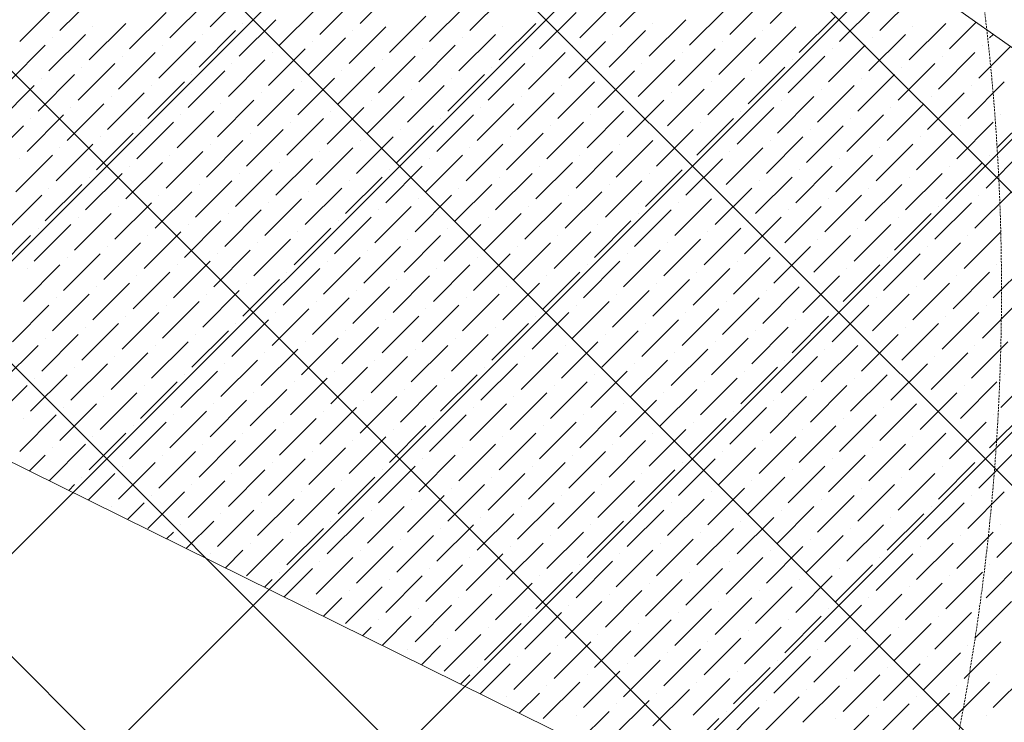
# Model space of a CAD drawing. Header units: millimetres. Extents: x 48523 to 84492, y -23473 to 14877.
# Tile 27 of 69: x 54668 to 55857, y 9758 to 10607. Entities that reach past the tile are written whole.
import ezdxf

# ---------------------------------------------------------------- set-up
doc = ezdxf.new("R2010")
doc.units = ezdxf.units.MM
doc.header["$MEASUREMENT"] = 0
doc.linetypes.add('HIDDENX2', pattern=[0.75, 0.5, -0.25])
doc.layers.get('0').update_dxf_attribs({"lineweight": 5})
for name, color, linetype, lineweight, true_color in [('M-MEP-ELLG-CABLE', 7, 'HIDDENX2', 15, 0x055f91), ('RCP XREF$0$A-CEILING-01', 9, 'Continuous', 0, 0x808080), ('RCP XREF$0$A-CELING ELEMENT', 9, 'Continuous', 0, 0x808080)]:
    doc.layers.add(name, color=color, linetype=linetype, lineweight=lineweight, true_color=true_color)

# ---------------------------------------------------------------- blocks, each defined once
blk = doc.blocks.new('RCP XREF')
at = {"layer": 'RCP XREF$0$A-CEILING-01', "color": 8, "linetype": 'Continuous', "lineweight": 0, "true_color": 0x808080}
for p, q in [((200, 5856.9), (7723.1, 13380)), ((200, 5149.7), (8430.3, 13380)), ((200, 4796.2), (8783.8, 13380)), ((277.4, 4520), (9137.4, 13380)), ((6077.3, 8418.4), (1115.7, 13380)), ((10776, 4073.3), (1469.2, 13380)), ((5890.1, 9312.7), (1822.8, 13380)), ((11129.5, 4426.8), (2176.3, 13380)), ((10834.4, 5075.5), (2529.9, 13380)), ((11011.1, 5252.3), (2883.5, 13380)), ((200, 5503.3), (5890.1, 11193.4))]:
    blk.add_line(p, q, dxfattribs=at)
at = {"layer": 'RCP XREF$0$A-CELING ELEMENT', "color": 8, "lineweight": 0, "true_color": 0x808080}
for p, q in [((4048, 11860.3), (9301.5, 8139.7)), ((9134.2, 7859.4), (4048, 10373.8))]:
    blk.add_line(p, q, dxfattribs=at)
at = {"layer": 'RCP XREF$0$A-CELING ELEMENT', "color": 8, "linetype": 'Continuous', "lineweight": 0, "true_color": 0x808080, "transparency": 33554687}
for p, q in [((4897.7, 10597.8), (4941.9, 10642)), ((5078.9, 10602.2), (5123.1, 10646.4)), ((5392.6, 10597.8), (5436.8, 10642)), ((5573.8, 10602.2), (5618, 10646.4)), ((4716.5, 10593.4), (4760.7, 10637.5)), ((4849.1, 10584.5), (4893.3, 10628.7)), ((5030.3, 10588.9), (5074.4, 10633.1)), ((5211.5, 10593.4), (5255.6, 10637.5)), ((5344, 10584.5), (5388.2, 10628.7)), ((5525.2, 10588.9), (5569.4, 10633.1)), ((5706.4, 10593.4), (5750.6, 10637.5)), ((4667.9, 10580.1), (4712.1, 10624.3)), ((4981.6, 10575.7), (5025.8, 10619.9)), ((5162.8, 10580.1), (5207, 10624.3)), ((5476.6, 10575.7), (5520.8, 10619.9)), ((5657.8, 10580.1), (5702, 10624.3)), ((4800.4, 10571.3), (4844.6, 10615.4)), ((4933, 10562.4), (4977.2, 10606.6)), ((5114.2, 10566.8), (5158.4, 10611)), ((5295.4, 10571.3), (5339.6, 10615.4)), ((5428, 10562.4), (5472.2, 10606.6)), ((5609.2, 10566.8), (5653.4, 10611)), ((4751.8, 10558), (4796, 10602.2)), ((4756.3, 10597.8), (4756.3, 10597.8)), ((4884.4, 10549.2), (4928.6, 10593.4)), ((4937.4, 10602.2), (4937.4, 10602.2)), ((5065.6, 10553.6), (5109.8, 10597.8)), ((5070, 10593.4), (5070, 10593.4)), ((5246.8, 10558), (5291, 10602.2)), ((5251.2, 10597.8), (5251.2, 10597.8)), ((5379.4, 10549.2), (5423.6, 10593.4)), ((5432.4, 10602.2), (5432.4, 10602.2)), ((5560.6, 10553.6), (5604.8, 10597.8)), ((5565, 10593.4), (5565, 10593.4)), ((5741.8, 10558), (5786, 10602.2)), ((5746.2, 10597.8), (5746.2, 10597.8)), ((5790.4, 10571.3), (5822.6, 10603.5)), ((4703.2, 10544.7), (4747.4, 10588.9)), ((4707.6, 10584.5), (4707.6, 10584.5)), ((4888.8, 10588.9), (4888.8, 10588.9)), ((5017, 10540.3), (5061.2, 10584.5)), ((5198.2, 10544.7), (5242.4, 10588.9)), ((5202.6, 10584.5), (5202.6, 10584.5)), ((5383.8, 10588.9), (5383.8, 10588.9)), ((5512, 10540.3), (5556.2, 10584.5)), ((5693.2, 10544.7), (5737.4, 10588.9)), ((5697.6, 10584.5), (5697.6, 10584.5)), ((5839, 10584.5), (5843.3, 10588.8)), ((4654.6, 10531.5), (4698.8, 10575.7)), ((4835.8, 10535.9), (4880, 10580.1)), ((4840.2, 10575.7), (4840.2, 10575.7)), ((4968.4, 10527.1), (5012.6, 10571.3)), ((5021.4, 10580.1), (5021.4, 10580.1)), ((5149.6, 10531.5), (5193.8, 10575.7)), ((5154, 10571.3), (5154, 10571.3)), ((5330.8, 10535.9), (5375, 10580.1)), ((5335.2, 10575.7), (5335.2, 10575.7)), ((5463.4, 10527.1), (5507.6, 10571.3)), ((5516.4, 10580.1), (5516.4, 10580.1)), ((5644.6, 10531.5), (5688.7, 10575.7)), ((5649, 10571.3), (5649, 10571.3)), ((5825.8, 10535.9), (5864, 10574.2)), ((5830.2, 10575.7), (5830.2, 10575.7)), ((4787.2, 10522.6), (4831.4, 10566.8)), ((4791.6, 10562.4), (4791.6, 10562.4)), ((4919.8, 10513.8), (4964, 10558)), ((4972.8, 10566.8), (4972.8, 10566.8)), ((5101, 10518.2), (5145.2, 10562.4)), ((5105.4, 10558), (5105.4, 10558)), ((5282.2, 10522.6), (5326.4, 10566.8)), ((5286.6, 10562.4), (5286.6, 10562.4)), ((5414.7, 10513.8), (5458.9, 10558)), ((5467.8, 10566.8), (5467.8, 10566.8)), ((5595.9, 10518.2), (5640.1, 10562.4)), ((5600.4, 10558), (5600.4, 10558)), ((5777.1, 10522.6), (5821.3, 10566.8)), ((5781.6, 10562.4), (5781.6, 10562.4)), ((4738.6, 10509.4), (4782.8, 10553.6)), ((4743, 10549.2), (4743, 10549.2)), ((4924.2, 10553.6), (4924.2, 10553.6)), ((5052.4, 10505), (5096.5, 10549.2)), ((5233.5, 10509.4), (5277.7, 10553.6)), ((5238, 10549.2), (5238, 10549.2)), ((5419.2, 10553.6), (5419.2, 10553.6)), ((5547.3, 10505), (5591.5, 10549.2)), ((5728.5, 10509.4), (5772.7, 10553.6)), ((5732.9, 10549.2), (5732.9, 10549.2)), ((4690, 10496.1), (4734.2, 10540.3)), ((4694.4, 10535.9), (4694.4, 10535.9)), ((4871.2, 10500.5), (4915.4, 10544.7)), ((4875.6, 10540.3), (4875.6, 10540.3)), ((5003.7, 10491.7), (5047.9, 10535.9)), ((5056.8, 10544.7), (5056.8, 10544.7)), ((5184.9, 10496.1), (5229.1, 10540.3)), ((5189.4, 10535.9), (5189.4, 10535.9)), ((5366.1, 10500.5), (5410.3, 10544.7)), ((5370.6, 10540.3), (5370.6, 10540.3)), ((5498.7, 10491.7), (5542.9, 10535.9)), ((5551.7, 10544.7), (5551.7, 10544.7)), ((5679.9, 10496.1), (5724.1, 10540.3)), ((5684.3, 10535.9), (5684.3, 10535.9)), ((4641.3, 10482.9), (4685.5, 10527.1)), ((4822.5, 10487.3), (4866.7, 10531.5)), ((4827, 10527.1), (4827, 10527.1)), ((4955.1, 10478.4), (4999.3, 10522.6)), ((5008.2, 10531.5), (5008.2, 10531.5)), ((5136.3, 10482.9), (5180.5, 10527.1)), ((5140.7, 10522.6), (5140.7, 10522.6)), ((5317.5, 10487.3), (5361.7, 10531.5)), ((5321.9, 10527.1), (5321.9, 10527.1)), ((5450.1, 10478.4), (5494.3, 10522.6)), ((5503.1, 10531.5), (5503.1, 10531.5)), ((5631.3, 10482.9), (5675.5, 10527.1)), ((5635.7, 10522.6), (5635.7, 10522.6)), ((5812.5, 10487.3), (5856.7, 10531.5)), ((5816.9, 10527.1), (5816.9, 10527.1)), ((4773.9, 10474), (4818.1, 10518.2)), ((4778.3, 10513.8), (4778.3, 10513.8)), ((4906.5, 10465.2), (4950.7, 10509.4)), ((4959.5, 10518.2), (4959.5, 10518.2)), ((5087.7, 10469.6), (5131.9, 10513.8)), ((5092.1, 10509.4), (5092.1, 10509.4)), ((5268.9, 10474), (5313.1, 10518.2)), ((5273.3, 10513.8), (5273.3, 10513.8)), ((5401.5, 10465.2), (5445.7, 10509.4)), ((5454.5, 10518.2), (5454.5, 10518.2)), ((5582.7, 10469.6), (5626.9, 10513.8)), ((5587.1, 10509.4), (5587.1, 10509.4)), ((5763.9, 10474), (5808.1, 10518.2)), ((5768.3, 10513.8), (5768.3, 10513.8)), ((4725.3, 10460.8), (4769.5, 10505)), ((4729.7, 10500.5), (4729.7, 10500.5)), ((4910.9, 10505), (4910.9, 10505)), ((5039.1, 10456.3), (5083.3, 10500.5)), ((5220.3, 10460.8), (5264.5, 10505)), ((5224.7, 10500.5), (5224.7, 10500.5)), ((5405.9, 10505), (5405.9, 10505)), ((5534.1, 10456.3), (5578.3, 10500.5)), ((5715.3, 10460.8), (5759.5, 10505)), ((5719.7, 10500.5), (5719.7, 10500.5)), ((4676.7, 10447.5), (4720.9, 10491.7)), ((4681.1, 10487.3), (4681.1, 10487.3)), ((4857.9, 10451.9), (4902.1, 10496.1)), ((4862.3, 10491.7), (4862.3, 10491.7)), ((4990.5, 10443.1), (5034.7, 10487.3)), ((5043.5, 10496.1), (5043.5, 10496.1)), ((5171.7, 10447.5), (5215.9, 10491.7)), ((5176.1, 10487.3), (5176.1, 10487.3)), ((5352.9, 10451.9), (5397.1, 10496.1)), ((5357.3, 10491.7), (5357.3, 10491.7)), ((5485.5, 10443.1), (5529.6, 10487.3)), ((5538.5, 10496.1), (5538.5, 10496.1)), ((5666.7, 10447.5), (5710.8, 10491.7)), ((5671.1, 10487.3), (5671.1, 10487.3)), ((5847.8, 10451.9), (5892, 10496.1)), ((5852.3, 10491.7), (5852.3, 10491.7)), ((4628.1, 10434.3), (4672.3, 10478.4)), ((4809.3, 10438.7), (4853.5, 10482.9)), ((4813.7, 10478.4), (4813.7, 10478.4)), ((4941.9, 10429.8), (4986.1, 10474)), ((4994.9, 10482.9), (4994.9, 10482.9)), ((5123.1, 10434.3), (5167.3, 10478.4)), ((5127.5, 10474), (5127.5, 10474)), ((5304.3, 10438.7), (5348.5, 10482.9)), ((5308.7, 10478.4), (5308.7, 10478.4)), ((5436.8, 10429.8), (5481, 10474)), ((5489.9, 10482.9), (5489.9, 10482.9)), ((5618, 10434.3), (5662.2, 10478.4)), ((5622.5, 10474), (5622.5, 10474)), ((5799.2, 10438.7), (5843.4, 10482.9)), ((5803.7, 10478.4), (5803.7, 10478.4)), ((4760.7, 10425.4), (4804.9, 10469.6)), ((4765.1, 10465.2), (4765.1, 10465.2)), ((4946.3, 10469.6), (4946.3, 10469.6)), ((5074.4, 10421), (5118.6, 10465.2)), ((5255.6, 10425.4), (5299.8, 10469.6)), ((5260.1, 10465.2), (5260.1, 10465.2)), ((5441.3, 10469.6), (5441.3, 10469.6)), ((5569.4, 10421), (5613.6, 10465.2)), ((5750.6, 10425.4), (5794.8, 10469.6)), ((5755, 10465.2), (5755, 10465.2)), ((4712.1, 10412.2), (4756.3, 10456.3)), ((4716.5, 10451.9), (4716.5, 10451.9)), ((4893.3, 10416.6), (4937.4, 10460.8)), ((4897.7, 10456.3), (4897.7, 10456.3)), ((5025.8, 10407.7), (5070, 10451.9)), ((5078.9, 10460.8), (5078.9, 10460.8)), ((5207, 10412.2), (5251.2, 10456.3)), ((5211.5, 10451.9), (5211.5, 10451.9)), ((5388.2, 10416.6), (5432.4, 10460.8)), ((5392.6, 10456.3), (5392.6, 10456.3)), ((5520.8, 10407.7), (5565, 10451.9)), ((5573.8, 10460.8), (5573.8, 10460.8)), ((5702, 10412.2), (5746.2, 10456.3)), ((5706.4, 10451.9), (5706.4, 10451.9)), ((4663.4, 10398.9), (4707.6, 10443.1)), ((4667.9, 10438.7), (4667.9, 10438.7)), ((4844.6, 10403.3), (4888.8, 10447.5)), ((4849.1, 10443.1), (4849.1, 10443.1)), ((4977.2, 10394.5), (5021.4, 10438.7)), ((5030.3, 10447.5), (5030.3, 10447.5)), ((5158.4, 10398.9), (5202.6, 10443.1)), ((5162.8, 10438.7), (5162.8, 10438.7)), ((5339.6, 10403.3), (5383.8, 10447.5)), ((5344, 10443.1), (5344, 10443.1)), ((5472.2, 10394.5), (5516.4, 10438.7)), ((5525.2, 10447.5), (5525.2, 10447.5)), ((5653.4, 10398.9), (5697.6, 10443.1)), ((5657.8, 10438.7), (5657.8, 10438.7)), ((5834.6, 10403.3), (5878.8, 10447.5)), ((5839, 10443.1), (5839, 10443.1)), ((4796, 10390.1), (4840.2, 10434.3)), ((4800.4, 10429.8), (4800.4, 10429.8)), ((4981.6, 10434.3), (4981.6, 10434.3)), ((5109.8, 10385.6), (5154, 10429.8)), ((5291, 10390.1), (5335.2, 10434.3)), ((5295.4, 10429.8), (5295.4, 10429.8)), ((5476.6, 10434.3), (5476.6, 10434.3)), ((5604.8, 10385.6), (5649, 10429.8)), ((5786, 10390.1), (5830.2, 10434.3)), ((5790.4, 10429.8), (5790.4, 10429.8)), ((4747.4, 10376.8), (4791.6, 10421)), ((4751.8, 10416.6), (4751.8, 10416.6)), ((4928.6, 10381.2), (4972.8, 10425.4)), ((4933, 10421), (4933, 10421)), ((5061.2, 10372.4), (5105.4, 10416.6)), ((5114.2, 10425.4), (5114.2, 10425.4)), ((5242.4, 10376.8), (5286.6, 10421)), ((5246.8, 10416.6), (5246.8, 10416.6)), ((5423.6, 10381.2), (5467.8, 10425.4)), ((5428, 10421), (5428, 10421)), ((5556.2, 10372.4), (5600.4, 10416.6)), ((5609.2, 10425.4), (5609.2, 10425.4)), ((5737.4, 10376.8), (5781.6, 10421)), ((5741.8, 10416.6), (5741.8, 10416.6)), ((4698.8, 10363.5), (4743, 10407.7)), ((4703.2, 10403.3), (4703.2, 10403.3)), ((4880, 10368), (4924.2, 10412.2)), ((4884.4, 10407.7), (4884.4, 10407.7)), ((5012.6, 10359.1), (5056.8, 10403.3)), ((5065.6, 10412.2), (5065.6, 10412.2)), ((5193.8, 10363.5), (5238, 10407.7)), ((5198.2, 10403.3), (5198.2, 10403.3)), ((5375, 10368), (5419.2, 10412.2)), ((5379.4, 10407.7), (5379.4, 10407.7)), ((5507.6, 10359.1), (5551.7, 10403.3)), ((5560.6, 10412.2), (5560.6, 10412.2)), ((5688.7, 10363.5), (5732.9, 10407.7)), ((5693.2, 10403.3), (5693.2, 10403.3)), ((4650.2, 10350.3), (4694.4, 10394.5)), ((4831.4, 10354.7), (4875.6, 10398.9)), ((4835.8, 10394.5), (4835.8, 10394.5)), ((5017, 10398.9), (5017, 10398.9)), ((5145.2, 10350.3), (5189.4, 10394.5)), ((5326.4, 10354.7), (5370.6, 10398.9)), ((5330.8, 10394.5), (5330.8, 10394.5)), ((5512, 10398.9), (5512, 10398.9)), ((5640.1, 10350.3), (5684.3, 10394.5)), ((5821.3, 10354.7), (5865.5, 10398.9)), ((5825.8, 10394.5), (5825.8, 10394.5)), ((4782.8, 10341.4), (4827, 10385.6)), ((4787.2, 10381.2), (4787.2, 10381.2)), ((4964, 10345.9), (5008.2, 10390.1)), ((4968.4, 10385.6), (4968.4, 10385.6)), ((5096.5, 10337), (5140.7, 10381.2)), ((5149.6, 10390.1), (5149.6, 10390.1)), ((5277.7, 10341.4), (5321.9, 10385.6)), ((5282.2, 10381.2), (5282.2, 10381.2)), ((5458.9, 10345.9), (5503.1, 10390.1)), ((5463.4, 10385.6), (5463.4, 10385.6)), ((5591.5, 10337), (5635.7, 10381.2)), ((5644.6, 10390.1), (5644.6, 10390.1)), ((5772.7, 10341.4), (5816.9, 10385.6)), ((5777.1, 10381.2), (5777.1, 10381.2)), ((4734.2, 10328.2), (4778.3, 10372.4)), ((4738.6, 10368), (4738.6, 10368)), ((4915.4, 10332.6), (4959.5, 10376.8)), ((4919.8, 10372.4), (4919.8, 10372.4)), ((5047.9, 10323.8), (5092.1, 10368)), ((5101, 10376.8), (5101, 10376.8)), ((5229.1, 10328.2), (5273.3, 10372.4)), ((5233.5, 10368), (5233.5, 10368)), ((5410.3, 10332.6), (5454.5, 10376.8)), ((5414.7, 10372.4), (5414.7, 10372.4)), ((5542.9, 10323.8), (5587.1, 10368)), ((5595.9, 10376.8), (5595.9, 10376.8)), ((5724.1, 10328.2), (5768.3, 10372.4)), ((5728.5, 10368), (5728.5, 10368)), ((4685.5, 10314.9), (4729.7, 10359.1)), ((4690, 10354.7), (4690, 10354.7)), ((4866.7, 10319.3), (4910.9, 10363.5)), ((4871.2, 10359.1), (4871.2, 10359.1)), ((4999.3, 10310.5), (5043.5, 10354.7)), ((5052.4, 10363.5), (5052.4, 10363.5)), ((5180.5, 10314.9), (5224.7, 10359.1)), ((5184.9, 10354.7), (5184.9, 10354.7)), ((5361.7, 10319.3), (5405.9, 10363.5)), ((5366.1, 10359.1), (5366.1, 10359.1)), ((5494.3, 10310.5), (5538.5, 10354.7)), ((5547.3, 10363.5), (5547.3, 10363.5)), ((5675.5, 10314.9), (5719.7, 10359.1)), ((5679.9, 10354.7), (5679.9, 10354.7)), ((4636.9, 10301.7), (4681.1, 10345.9)), ((4818.1, 10306.1), (4862.3, 10350.3)), ((4822.5, 10345.9), (4822.5, 10345.9)), ((5003.7, 10350.3), (5003.7, 10350.3)), ((5131.9, 10301.7), (5176.1, 10345.9)), ((5313.1, 10306.1), (5357.3, 10350.3)), ((5317.5, 10345.9), (5317.5, 10345.9)), ((5498.7, 10350.3), (5498.7, 10350.3)), ((5626.9, 10301.7), (5671.1, 10345.9)), ((5808.1, 10306.1), (5852.3, 10350.3)), ((5812.5, 10345.9), (5812.5, 10345.9)), ((4769.5, 10292.8), (4813.7, 10337)), ((4773.9, 10332.6), (4773.9, 10332.6)), ((4950.7, 10297.2), (4994.9, 10341.4)), ((4955.1, 10337), (4955.1, 10337)), ((5083.3, 10288.4), (5127.5, 10332.6)), ((5136.3, 10341.4), (5136.3, 10341.4)), ((5264.5, 10292.8), (5308.7, 10337)), ((5268.9, 10332.6), (5268.9, 10332.6)), ((5445.7, 10297.2), (5489.9, 10341.4)), ((5450.1, 10337), (5450.1, 10337)), ((5578.3, 10288.4), (5622.5, 10332.6)), ((5631.3, 10341.4), (5631.3, 10341.4)), ((5759.5, 10292.8), (5803.7, 10337)), ((5763.9, 10332.6), (5763.9, 10332.6)), ((4720.9, 10279.6), (4765.1, 10323.8)), ((4725.3, 10319.3), (4725.3, 10319.3)), ((4902.1, 10284), (4946.3, 10328.2)), ((4906.5, 10323.8), (4906.5, 10323.8)), ((5034.7, 10275.2), (5078.9, 10319.3)), ((5087.7, 10328.2), (5087.7, 10328.2)), ((5215.9, 10279.6), (5260.1, 10323.8)), ((5220.3, 10319.3), (5220.3, 10319.3)), ((5397.1, 10284), (5441.3, 10328.2)), ((5401.5, 10323.8), (5401.5, 10323.8)), ((5529.6, 10275.2), (5573.8, 10319.3)), ((5582.7, 10328.2), (5582.7, 10328.2)), ((5710.8, 10279.6), (5755, 10323.8)), ((5715.3, 10319.3), (5715.3, 10319.3)), ((4672.3, 10266.3), (4716.5, 10310.5)), ((4853.5, 10270.7), (4897.7, 10314.9)), ((4857.9, 10310.5), (4857.9, 10310.5)), ((5039.1, 10314.9), (5039.1, 10314.9)), ((5167.3, 10266.3), (5211.5, 10310.5)), ((5348.5, 10270.7), (5392.6, 10314.9)), ((5352.9, 10310.5), (5352.9, 10310.5)), ((5534.1, 10314.9), (5534.1, 10314.9)), ((5662.2, 10266.3), (5706.4, 10310.5)), ((5843.4, 10270.7), (5887.6, 10314.9)), ((5847.8, 10310.5), (5847.8, 10310.5)), ((4676.7, 10306.1), (4676.7, 10306.1)), ((4804.9, 10257.5), (4849.1, 10301.7)), ((4809.3, 10297.2), (4809.3, 10297.2)), ((4986.1, 10261.9), (5030.3, 10306.1)), ((4990.5, 10301.7), (4990.5, 10301.7)), ((5118.6, 10253.1), (5162.8, 10297.2)), ((5171.7, 10306.1), (5171.7, 10306.1)), ((5299.8, 10257.5), (5344, 10301.7)), ((5304.3, 10297.2), (5304.3, 10297.2)), ((5481, 10261.9), (5525.2, 10306.1)), ((5485.5, 10301.7), (5485.5, 10301.7)), ((5613.6, 10253.1), (5657.8, 10297.2)), ((5666.7, 10306.1), (5666.7, 10306.1)), ((5794.8, 10257.5), (5839, 10301.7)), ((5799.2, 10297.2), (5799.2, 10297.2)), ((4756.3, 10244.2), (4800.4, 10288.4)), ((4760.7, 10284), (4760.7, 10284)), ((4937.4, 10248.6), (4981.6, 10292.8)), ((4941.9, 10288.4), (4941.9, 10288.4)), ((5070, 10239.8), (5114.2, 10284)), ((5123.1, 10292.8), (5123.1, 10292.8)), ((5251.2, 10244.2), (5295.4, 10288.4)), ((5255.6, 10284), (5255.6, 10284)), ((5432.4, 10248.6), (5476.6, 10292.8)), ((5436.8, 10288.4), (5436.8, 10288.4)), ((5565, 10239.8), (5609.2, 10284)), ((5618, 10292.8), (5618, 10292.8)), ((5746.2, 10244.2), (5790.4, 10288.4)), ((5750.6, 10284), (5750.6, 10284)), ((4707.6, 10231), (4751.8, 10275.2)), ((4888.8, 10235.4), (4933, 10279.6)), ((4893.3, 10275.2), (4893.3, 10275.2)), ((5074.4, 10279.6), (5074.4, 10279.6)), ((5202.6, 10231), (5246.8, 10275.2)), ((5383.8, 10235.4), (5428, 10279.6)), ((5388.2, 10275.2), (5388.2, 10275.2)), ((5569.4, 10279.6), (5569.4, 10279.6)), ((5697.6, 10231), (5741.8, 10275.2)), ((4659, 10217.7), (4703.2, 10261.9)), ((4712.1, 10270.7), (4712.1, 10270.7)), ((4840.2, 10222.1), (4884.4, 10266.3)), ((4844.6, 10261.9), (4844.6, 10261.9)), ((5021.4, 10226.5), (5065.6, 10270.7)), ((5025.8, 10266.3), (5025.8, 10266.3)), ((5154, 10217.7), (5198.2, 10261.9)), ((5207, 10270.7), (5207, 10270.7)), ((5335.2, 10222.1), (5379.4, 10266.3)), ((5339.6, 10261.9), (5339.6, 10261.9)), ((5516.4, 10226.5), (5560.6, 10270.7)), ((5520.8, 10266.3), (5520.8, 10266.3)), ((5649, 10217.7), (5693.2, 10261.9)), ((5702, 10270.7), (5702, 10270.7)), ((5830.2, 10222.1), (5874.4, 10266.3)), ((5834.6, 10261.9), (5834.6, 10261.9)), ((4791.6, 10208.9), (4835.8, 10253.1)), ((4796, 10248.6), (4796, 10248.6)), ((4972.8, 10213.3), (5017, 10257.5)), ((4977.2, 10253.1), (4977.2, 10253.1)), ((5105.4, 10204.4), (5149.6, 10248.6)), ((5158.4, 10257.5), (5158.4, 10257.5)), ((5286.6, 10208.9), (5330.8, 10253.1)), ((5291, 10248.6), (5291, 10248.6)), ((5467.8, 10213.3), (5512, 10257.5)), ((5472.2, 10253.1), (5472.2, 10253.1)), ((5600.4, 10204.4), (5644.6, 10248.6)), ((5653.4, 10257.5), (5653.4, 10257.5)), ((5781.6, 10208.9), (5825.8, 10253.1)), ((5786, 10248.6), (5786, 10248.6)), ((4743, 10195.6), (4787.2, 10239.8)), ((4924.2, 10200), (4968.4, 10244.2)), ((4928.6, 10239.8), (4928.6, 10239.8)), ((5109.8, 10244.2), (5109.8, 10244.2)), ((5238, 10195.6), (5282.2, 10239.8)), ((5419.2, 10200), (5463.4, 10244.2)), ((5423.6, 10239.8), (5423.6, 10239.8)), ((5604.8, 10244.2), (5604.8, 10244.2)), ((5732.9, 10195.6), (5777.1, 10239.8)), ((4694.4, 10182.3), (4738.6, 10226.5)), ((4747.4, 10235.4), (4747.4, 10235.4)), ((4875.6, 10186.8), (4919.8, 10231)), ((4880, 10226.5), (4880, 10226.5)), ((5056.8, 10191.2), (5101, 10235.4)), ((5061.2, 10231), (5061.2, 10231)), ((5189.4, 10182.3), (5233.5, 10226.5)), ((5242.4, 10235.4), (5242.4, 10235.4)), ((5370.6, 10186.8), (5414.7, 10231)), ((5375, 10226.5), (5375, 10226.5)), ((5551.7, 10191.2), (5595.9, 10235.4)), ((5556.2, 10231), (5556.2, 10231)), ((5684.3, 10182.3), (5728.5, 10226.5)), ((5737.4, 10235.4), (5737.4, 10235.4)), ((4645.8, 10169.1), (4690, 10213.3)), ((4698.8, 10222.1), (4698.8, 10222.1)), ((4827, 10173.5), (4871.2, 10217.7)), ((4831.4, 10213.3), (4831.4, 10213.3)), ((5008.2, 10177.9), (5052.4, 10222.1)), ((5012.6, 10217.7), (5012.6, 10217.7)), ((5140.7, 10169.1), (5184.9, 10213.3)), ((5193.8, 10222.1), (5193.8, 10222.1)), ((5321.9, 10173.5), (5366.1, 10217.7)), ((5326.4, 10213.3), (5326.4, 10213.3)), ((5503.1, 10177.9), (5547.3, 10222.1)), ((5507.6, 10217.7), (5507.6, 10217.7)), ((5635.7, 10169.1), (5679.9, 10213.3)), ((5688.7, 10222.1), (5688.7, 10222.1)), ((5816.9, 10173.5), (5861.1, 10217.7)), ((5821.3, 10213.3), (5821.3, 10213.3)), ((4778.3, 10160.2), (4822.5, 10204.4)), ((4959.5, 10164.7), (5003.7, 10208.9)), ((4964, 10204.4), (4964, 10204.4)), ((5145.2, 10208.9), (5145.2, 10208.9)), ((5273.3, 10160.2), (5317.5, 10204.4)), ((5454.5, 10164.7), (5498.7, 10208.9)), ((5458.9, 10204.4), (5458.9, 10204.4)), ((5640.1, 10208.9), (5640.1, 10208.9)), ((5768.3, 10160.2), (5812.5, 10204.4)), ((4729.7, 10147), (4773.9, 10191.2)), ((4782.8, 10200), (4782.8, 10200)), ((4910.9, 10151.4), (4955.1, 10195.6)), ((4915.4, 10191.2), (4915.4, 10191.2)), ((5092.1, 10155.8), (5136.3, 10200)), ((5096.5, 10195.6), (5096.5, 10195.6)), ((5224.7, 10147), (5268.9, 10191.2)), ((5277.7, 10200), (5277.7, 10200)), ((5405.9, 10151.4), (5450.1, 10195.6)), ((5410.3, 10191.2), (5410.3, 10191.2)), ((5587.1, 10155.8), (5631.3, 10200)), ((5591.5, 10195.6), (5591.5, 10195.6)), ((5719.7, 10147), (5763.9, 10191.2)), ((5772.7, 10200), (5772.7, 10200)), ((4681.1, 10133.7), (4725.3, 10177.9)), ((4734.2, 10186.8), (4734.2, 10186.8)), ((4862.3, 10138.2), (4906.5, 10182.3)), ((4866.7, 10177.9), (4866.7, 10177.9)), ((5043.5, 10142.6), (5087.7, 10186.8)), ((5047.9, 10182.3), (5047.9, 10182.3)), ((5176.1, 10133.7), (5220.3, 10177.9)), ((5229.1, 10186.8), (5229.1, 10186.8)), ((5357.3, 10138.2), (5401.5, 10182.3)), ((5361.7, 10177.9), (5361.7, 10177.9)), ((5538.5, 10142.6), (5582.7, 10186.8)), ((5542.9, 10182.3), (5542.9, 10182.3)), ((5671.1, 10133.7), (5715.3, 10177.9)), ((5724.1, 10186.8), (5724.1, 10186.8)), ((5852.3, 10138.2), (5896.5, 10182.3)), ((5856.7, 10177.9), (5856.7, 10177.9)), ((4632.5, 10120.5), (4676.7, 10164.7)), ((4685.5, 10173.5), (4685.5, 10173.5)), ((4813.7, 10124.9), (4857.9, 10169.1)), ((4818.1, 10164.7), (4818.1, 10164.7)), ((4994.9, 10129.3), (5039.1, 10173.5)), ((4999.3, 10169.1), (4999.3, 10169.1)), ((5127.5, 10120.5), (5171.7, 10164.7)), ((5180.5, 10173.5), (5180.5, 10173.5)), ((5308.7, 10124.9), (5352.9, 10169.1)), ((5313.1, 10164.7), (5313.1, 10164.7)), ((5489.9, 10129.3), (5534.1, 10173.5)), ((5494.3, 10169.1), (5494.3, 10169.1)), ((5622.5, 10120.5), (5666.7, 10164.7)), ((5675.5, 10173.5), (5675.5, 10173.5)), ((5803.7, 10124.9), (5847.8, 10169.1)), ((5808.1, 10164.7), (5808.1, 10164.7)), ((4765.1, 10111.6), (4809.3, 10155.8)), ((4946.3, 10116.1), (4990.5, 10160.2)), ((4950.7, 10155.8), (4950.7, 10155.8)), ((5131.9, 10160.2), (5131.9, 10160.2)), ((5260.1, 10111.6), (5304.3, 10155.8)), ((5441.3, 10116.1), (5485.5, 10160.2)), ((5445.7, 10155.8), (5445.7, 10155.8)), ((5626.9, 10160.2), (5626.9, 10160.2)), ((5755, 10111.6), (5799.2, 10155.8)), ((4716.5, 10098.4), (4760.7, 10142.6)), ((4769.5, 10151.4), (4769.5, 10151.4)), ((4897.7, 10102.8), (4941.9, 10147)), ((4902.1, 10142.6), (4902.1, 10142.6)), ((5078.9, 10107.2), (5123.1, 10151.4)), ((5083.3, 10147), (5083.3, 10147)), ((5211.5, 10098.4), (5255.6, 10142.6)), ((5264.5, 10151.4), (5264.5, 10151.4)), ((5392.6, 10102.8), (5436.8, 10147)), ((5397.1, 10142.6), (5397.1, 10142.6)), ((5573.8, 10107.2), (5618, 10151.4)), ((5578.3, 10147), (5578.3, 10147)), ((5706.4, 10098.4), (5750.6, 10142.6)), ((5759.5, 10151.4), (5759.5, 10151.4)), ((4667.9, 10085.1), (4712.1, 10129.3)), ((4720.9, 10138.2), (4720.9, 10138.2)), ((4849.1, 10089.5), (4893.3, 10133.7)), ((4853.5, 10129.3), (4853.5, 10129.3)), ((5030.3, 10094), (5074.4, 10138.2)), ((5034.7, 10133.7), (5034.7, 10133.7)), ((5162.8, 10085.1), (5207, 10129.3)), ((5215.9, 10138.2), (5215.9, 10138.2)), ((5344, 10089.5), (5388.2, 10133.7)), ((5348.5, 10129.3), (5348.5, 10129.3)), ((5525.2, 10094), (5569.4, 10138.2)), ((5529.6, 10133.7), (5529.6, 10133.7)), ((5657.8, 10085.1), (5702, 10129.3)), ((5710.8, 10138.2), (5710.8, 10138.2)), ((5839, 10089.5), (5883.2, 10133.7)), ((5843.4, 10129.3), (5843.4, 10129.3)), ((4672.3, 10124.9), (4672.3, 10124.9)), ((4800.4, 10076.3), (4844.6, 10120.5)), ((4981.6, 10080.7), (5025.8, 10124.9)), ((4986.1, 10120.5), (4986.1, 10120.5)), ((5167.3, 10124.9), (5167.3, 10124.9)), ((5295.4, 10076.3), (5339.6, 10120.5)), ((5476.6, 10080.7), (5520.8, 10124.9)), ((5481, 10120.5), (5481, 10120.5)), ((5662.2, 10124.9), (5662.2, 10124.9)), ((5790.4, 10076.3), (5834.6, 10120.5)), ((4751.8, 10063), (4796, 10107.2)), ((4804.9, 10116.1), (4804.9, 10116.1)), ((4933, 10067.4), (4977.2, 10111.6)), ((4937.4, 10107.2), (4937.4, 10107.2)), ((5114.2, 10071.9), (5158.4, 10116.1)), ((5118.6, 10111.6), (5118.6, 10111.6)), ((5246.8, 10063), (5291, 10107.2)), ((5299.8, 10116.1), (5299.8, 10116.1)), ((5428, 10067.4), (5472.2, 10111.6)), ((5432.4, 10107.2), (5432.4, 10107.2)), ((5609.2, 10071.9), (5653.4, 10116.1)), ((5613.6, 10111.6), (5613.6, 10111.6)), ((5741.8, 10063), (5786, 10107.2)), ((5794.8, 10116.1), (5794.8, 10116.1)), ((4703.3, 10049.9), (4747.4, 10094)), ((4756.3, 10102.8), (4756.3, 10102.8)), ((4884.4, 10054.2), (4928.6, 10098.4)), ((4888.8, 10094), (4888.8, 10094)), ((5065.6, 10058.6), (5109.8, 10102.8)), ((5070, 10098.4), (5070, 10098.4)), ((5198.2, 10049.8), (5242.4, 10094)), ((5251.2, 10102.8), (5251.2, 10102.8)), ((5379.4, 10054.2), (5423.6, 10098.4)), ((5383.8, 10094), (5383.8, 10094)), ((5560.6, 10058.6), (5604.8, 10102.8)), ((5565, 10098.4), (5565, 10098.4)), ((5693.2, 10049.8), (5737.4, 10094)), ((5746.2, 10102.8), (5746.2, 10102.8)), ((4707.6, 10089.5), (4707.6, 10089.5)), ((4835.8, 10040.9), (4880, 10085.1)), ((5017, 10045.3), (5061.2, 10089.5)), ((5021.4, 10085.1), (5021.4, 10085.1)), ((5202.6, 10089.5), (5202.6, 10089.5)), ((5330.8, 10040.9), (5375, 10085.1)), ((5512, 10045.3), (5556.2, 10089.5)), ((5516.4, 10085.1), (5516.4, 10085.1)), ((5697.6, 10089.5), (5697.6, 10089.5)), ((5825.8, 10040.9), (5869.9, 10085.1)), ((4679.7, 10061.6), (4698.8, 10080.7)), ((4787.2, 10027.7), (4831.4, 10071.9)), ((4840.2, 10080.7), (4840.2, 10080.7)), ((4968.4, 10032.1), (5012.6, 10076.3)), ((4972.8, 10071.9), (4972.8, 10071.9)), ((5149.6, 10036.5), (5193.8, 10080.7)), ((5154, 10076.3), (5154, 10076.3)), ((5282.2, 10027.7), (5326.4, 10071.9)), ((5335.2, 10080.7), (5335.2, 10080.7)), ((5463.4, 10032.1), (5507.6, 10076.3)), ((5467.8, 10071.9), (5467.8, 10071.9)), ((5644.6, 10036.5), (5688.7, 10080.7)), ((5649, 10076.3), (5649, 10076.3)), ((5777.1, 10027.7), (5821.3, 10071.9)), ((5830.2, 10080.7), (5830.2, 10080.7)), ((4750.6, 10026.5), (4782.8, 10058.6)), ((4791.6, 10067.4), (4791.6, 10067.4)), ((4919.8, 10018.8), (4964, 10063)), ((4924.2, 10058.6), (4924.2, 10058.6)), ((5101, 10023.2), (5145.2, 10067.4)), ((5105.4, 10063), (5105.4, 10063)), ((5233.5, 10014.4), (5277.7, 10058.6)), ((5286.6, 10067.4), (5286.6, 10067.4)), ((5414.7, 10018.8), (5458.9, 10063)), ((5419.2, 10058.6), (5419.2, 10058.6)), ((5595.9, 10023.2), (5640.1, 10067.4)), ((5600.4, 10063), (5600.4, 10063)), ((5728.5, 10014.4), (5772.7, 10058.6)), ((5781.6, 10067.4), (5781.6, 10067.4)), ((4743, 10054.2), (4743, 10054.2)), ((4871.2, 10005.6), (4915.4, 10049.8)), ((5052.4, 10010), (5096.5, 10054.2)), ((5056.8, 10049.8), (5056.8, 10049.8)), ((5238, 10054.2), (5238, 10054.2)), ((5366.1, 10005.6), (5410.3, 10049.8)), ((5547.3, 10010), (5591.5, 10054.2)), ((5551.7, 10049.8), (5551.7, 10049.8)), ((5732.9, 10054.2), (5732.9, 10054.2)), ((4727, 10038.2), (4734.2, 10045.3)), ((4822.5, 9992.3), (4866.7, 10036.5)), ((4875.6, 10045.3), (4875.6, 10045.3)), ((5003.7, 9996.7), (5047.9, 10040.9)), ((5008.2, 10036.5), (5008.2, 10036.5)), ((5184.9, 10001.1), (5229.1, 10045.3)), ((5189.4, 10040.9), (5189.4, 10040.9)), ((5317.5, 9992.3), (5361.7, 10036.5)), ((5370.6, 10045.3), (5370.6, 10045.3)), ((5498.7, 9996.7), (5542.9, 10040.9)), ((5503.1, 10036.5), (5503.1, 10036.5)), ((5679.9, 10001.1), (5724.1, 10045.3)), ((5684.3, 10040.9), (5684.3, 10040.9)), ((5812.5, 9992.3), (5856.7, 10036.5)), ((4798, 10003.1), (4818.1, 10023.2)), ((4827, 10032.1), (4827, 10032.1)), ((4955.1, 9983.5), (4999.3, 10027.7)), ((4959.5, 10023.2), (4959.5, 10023.2)), ((5136.3, 9987.9), (5180.5, 10032.1)), ((5140.7, 10027.7), (5140.7, 10027.7)), ((5268.9, 9979.1), (5313.1, 10023.2)), ((5321.9, 10032.1), (5321.9, 10032.1)), ((5450.1, 9983.5), (5494.3, 10027.7)), ((5454.5, 10023.2), (5454.5, 10023.2)), ((5631.3, 9987.9), (5675.5, 10032.1)), ((5635.7, 10027.7), (5635.7, 10027.7)), ((5763.9, 9979.1), (5808.1, 10023.2)), ((5816.9, 10032.1), (5816.9, 10032.1)), ((4778.3, 10018.8), (4778.3, 10018.8)), ((4906.5, 9970.2), (4950.7, 10014.4)), ((4910.9, 10010), (4910.9, 10010)), ((5087.7, 9974.6), (5131.9, 10018.8)), ((5092.1, 10014.4), (5092.1, 10014.4)), ((5220.3, 9965.8), (5264.5, 10010)), ((5273.3, 10018.8), (5273.3, 10018.8)), ((5401.5, 9970.2), (5445.7, 10014.4)), ((5405.9, 10010), (5405.9, 10010)), ((5582.7, 9974.6), (5626.9, 10018.8)), ((5587.1, 10014.4), (5587.1, 10014.4)), ((5715.3, 9965.8), (5759.5, 10010)), ((5768.3, 10018.8), (5768.3, 10018.8)), ((4868.9, 9968), (4902.1, 10001.1)), ((5039.1, 9961.4), (5083.3, 10005.6)), ((5043.5, 10001.1), (5043.5, 10001.1)), ((5224.7, 10005.6), (5224.7, 10005.6)), ((5352.9, 9957), (5397.1, 10001.1)), ((5534.1, 9961.4), (5578.3, 10005.6)), ((5538.5, 10001.1), (5538.5, 10001.1)), ((5719.7, 10005.6), (5719.7, 10005.6)), ((5847.8, 9957), (5892, 10001.1)), ((4845.3, 9979.7), (4853.5, 9987.9)), ((4862.3, 9996.7), (4862.3, 9996.7)), ((4990.5, 9948.1), (5034.7, 9992.3)), ((4994.9, 9987.9), (4994.9, 9987.9)), ((5171.7, 9952.5), (5215.9, 9996.7)), ((5176.1, 9992.3), (5176.1, 9992.3)), ((5304.3, 9943.7), (5348.5, 9987.9)), ((5357.3, 9996.7), (5357.3, 9996.7)), ((5485.5, 9948.1), (5529.6, 9992.3)), ((5489.9, 9987.9), (5489.9, 9987.9)), ((5666.7, 9952.5), (5710.8, 9996.7)), ((5671.1, 9992.3), (5671.1, 9992.3)), ((5799.2, 9943.7), (5843.4, 9987.9)), ((5852.3, 9996.7), (5852.3, 9996.7)), ((4941.9, 9934.9), (4986.1, 9979.1)), ((4946.3, 9974.6), (4946.3, 9974.6)), ((5123.1, 9939.3), (5167.3, 9983.5)), ((5127.5, 9979.1), (5127.5, 9979.1)), ((5255.6, 9930.4), (5299.8, 9974.6)), ((5308.7, 9983.5), (5308.7, 9983.5)), ((5436.8, 9934.9), (5481, 9979.1)), ((5441.3, 9974.6), (5441.3, 9974.6)), ((5618, 9939.3), (5662.2, 9983.5)), ((5622.5, 9979.1), (5622.5, 9979.1)), ((5750.6, 9930.4), (5794.8, 9974.6)), ((5803.7, 9983.5), (5803.7, 9983.5)), ((4916.3, 9944.6), (4937.4, 9965.8)), ((5074.4, 9926), (5118.6, 9970.2)), ((5078.9, 9965.8), (5078.9, 9965.8)), ((5260.1, 9970.2), (5260.1, 9970.2)), ((5388.2, 9921.6), (5432.4, 9965.8)), ((5569.4, 9926), (5613.6, 9970.2)), ((5573.8, 9965.8), (5573.8, 9965.8)), ((5755, 9970.2), (5755, 9970.2)), ((4897.7, 9961.4), (4897.7, 9961.4)), ((5025.8, 9912.8), (5070, 9957)), ((5030.3, 9952.5), (5030.3, 9952.5)), ((5207, 9917.2), (5251.2, 9961.4)), ((5211.5, 9957), (5211.5, 9957)), ((5339.6, 9908.3), (5383.8, 9952.5)), ((5392.6, 9961.4), (5392.6, 9961.4)), ((5520.8, 9912.8), (5565, 9957)), ((5525.2, 9952.5), (5525.2, 9952.5)), ((5702, 9917.2), (5746.2, 9961.4)), ((5706.4, 9957), (5706.4, 9957)), ((5834.6, 9908.3), (5878.8, 9952.5)), ((4981.6, 9939.3), (4981.6, 9939.3)), ((4987.2, 9909.5), (5021.4, 9943.7)), ((5158.4, 9903.9), (5202.6, 9948.1)), ((5162.8, 9943.7), (5162.8, 9943.7)), ((5291, 9895.1), (5335.2, 9939.3)), ((5344, 9948.1), (5344, 9948.1)), ((5472.2, 9899.5), (5516.4, 9943.7)), ((5476.6, 9939.3), (5476.6, 9939.3)), ((5653.4, 9903.9), (5697.6, 9948.1)), ((5657.8, 9943.7), (5657.8, 9943.7)), ((5786, 9895.1), (5830.2, 9939.3)), ((5839, 9948.1), (5839, 9948.1)), ((4963.6, 9921.2), (4972.8, 9930.4)), ((5109.8, 9890.7), (5154, 9934.9)), ((5114.2, 9930.4), (5114.2, 9930.4)), ((5295.4, 9934.9), (5295.4, 9934.9)), ((5423.6, 9886.2), (5467.8, 9930.4)), ((5604.8, 9890.7), (5649, 9934.9)), ((5609.2, 9930.4), (5609.2, 9930.4)), ((5790.4, 9934.9), (5790.4, 9934.9)), ((5061.2, 9877.4), (5105.4, 9921.6)), ((5065.6, 9917.2), (5065.6, 9917.2)), ((5242.4, 9881.8), (5286.6, 9926)), ((5246.8, 9921.6), (5246.8, 9921.6)), ((5375, 9873), (5419.2, 9917.2)), ((5428, 9926), (5428, 9926)), ((5556.2, 9877.4), (5600.4, 9921.6)), ((5560.6, 9917.2), (5560.6, 9917.2)), ((5737.4, 9881.8), (5781.6, 9926)), ((5741.8, 9921.6), (5741.8, 9921.6)), ((5017, 9903.9), (5017, 9903.9)), ((5034.6, 9886.1), (5056.8, 9908.3)), ((5193.8, 9868.6), (5238, 9912.8)), ((5198.2, 9908.3), (5198.2, 9908.3)), ((5326.4, 9859.7), (5370.6, 9903.9)), ((5379.4, 9912.8), (5379.4, 9912.8)), ((5507.6, 9864.1), (5551.7, 9908.3)), ((5512, 9903.9), (5512, 9903.9)), ((5688.7, 9868.6), (5732.9, 9912.8)), ((5693.2, 9908.3), (5693.2, 9908.3)), ((5821.3, 9859.7), (5865.5, 9903.9)), ((5145.2, 9855.3), (5189.4, 9899.5)), ((5149.6, 9895.1), (5149.6, 9895.1)), ((5330.8, 9899.5), (5330.8, 9899.5)), ((5458.9, 9850.9), (5503.1, 9895.1)), ((5640.1, 9855.3), (5684.3, 9899.5)), ((5644.6, 9895.1), (5644.6, 9895.1)), ((5825.8, 9899.5), (5825.8, 9899.5)), ((5101, 9881.8), (5101, 9881.8)), ((5105.5, 9851), (5140.7, 9886.2)), ((5277.7, 9846.5), (5321.9, 9890.7)), ((5282.2, 9886.2), (5282.2, 9886.2)), ((5410.3, 9837.6), (5454.5, 9881.8)), ((5463.4, 9890.7), (5463.4, 9890.7)), ((5591.5, 9842), (5635.7, 9886.2)), ((5595.9, 9881.8), (5595.9, 9881.8)), ((5772.7, 9846.5), (5816.9, 9890.7)), ((5777.1, 9886.2), (5777.1, 9886.2)), ((5081.9, 9862.7), (5092.1, 9873)), ((5229.1, 9833.2), (5273.3, 9877.4)), ((5233.5, 9873), (5233.5, 9873)), ((5361.7, 9824.4), (5405.9, 9868.6)), ((5414.7, 9877.4), (5414.7, 9877.4)), ((5542.9, 9828.8), (5587.1, 9873)), ((5547.3, 9868.6), (5547.3, 9868.6)), ((5724.1, 9833.2), (5768.3, 9877.4)), ((5728.5, 9873), (5728.5, 9873)), ((5180.5, 9820), (5224.7, 9864.1)), ((5184.9, 9859.7), (5184.9, 9859.7)), ((5366.1, 9864.1), (5366.1, 9864.1)), ((5494.3, 9815.5), (5538.5, 9859.7)), ((5675.5, 9820), (5719.7, 9864.1)), ((5679.9, 9859.7), (5679.9, 9859.7)), ((5136.3, 9846.5), (5136.3, 9846.5)), ((5152.9, 9827.6), (5176.1, 9850.9)), ((5313.1, 9811.1), (5357.3, 9855.3)), ((5317.5, 9850.9), (5317.5, 9850.9)), ((5445.7, 9802.3), (5489.9, 9846.5)), ((5498.7, 9855.3), (5498.7, 9855.3)), ((5626.9, 9806.7), (5671.1, 9850.9)), ((5631.3, 9846.5), (5631.3, 9846.5)), ((5808.1, 9811.1), (5852.3, 9855.3)), ((5812.5, 9850.9), (5812.5, 9850.9)), ((5264.5, 9797.9), (5308.7, 9842)), ((5268.9, 9837.6), (5268.9, 9837.6)), ((5397.1, 9789), (5441.3, 9833.2)), ((5450.1, 9842), (5450.1, 9842)), ((5578.3, 9793.4), (5622.5, 9837.6)), ((5582.7, 9833.2), (5582.7, 9833.2)), ((5759.5, 9797.9), (5803.7, 9842)), ((5763.9, 9837.6), (5763.9, 9837.6)), ((5220.3, 9824.4), (5220.3, 9824.4)), ((5223.8, 9792.6), (5260.1, 9828.8)), ((5348.5, 9775.8), (5392.6, 9820)), ((5401.5, 9828.8), (5401.5, 9828.8)), ((5529.6, 9780.2), (5573.8, 9824.4)), ((5534.1, 9820), (5534.1, 9820)), ((5710.8, 9784.6), (5755, 9828.8)), ((5715.3, 9824.4), (5715.3, 9824.4)), ((5843.4, 9775.8), (5887.6, 9820)), ((5200.2, 9804.3), (5211.5, 9815.5)), ((5352.9, 9815.5), (5352.9, 9815.5)), ((5481, 9766.9), (5525.2, 9811.1)), ((5662.2, 9771.3), (5706.4, 9815.5)), ((5666.7, 9811.1), (5666.7, 9811.1)), ((5847.8, 9815.5), (5847.8, 9815.5)), ((5299.8, 9762.5), (5344, 9806.7)), ((5304.3, 9802.3), (5304.3, 9802.3)), ((5432.4, 9753.7), (5476.6, 9797.9)), ((5485.5, 9806.7), (5485.5, 9806.7)), ((5613.6, 9758.1), (5657.8, 9802.3)), ((5618, 9797.9), (5618, 9797.9)), ((5794.8, 9762.5), (5839, 9806.7)), ((5799.2, 9802.3), (5799.2, 9802.3)), ((5255.6, 9789), (5255.6, 9789)), ((5271.1, 9769.2), (5295.4, 9793.4)), ((5383.8, 9740.4), (5428, 9784.6)), ((5436.8, 9793.4), (5436.8, 9793.4)), ((5565, 9744.8), (5609.2, 9789)), ((5569.4, 9784.6), (5569.4, 9784.6)), ((5746.2, 9749.2), (5790.4, 9793.4)), ((5750.6, 9789), (5750.6, 9789)), ((5388.2, 9780.2), (5388.2, 9780.2)), ((5516.4, 9731.6), (5560.6, 9775.8)), ((5697.6, 9736), (5741.8, 9780.2)), ((5702, 9775.8), (5702, 9775.8)), ((5339.6, 9766.9), (5339.6, 9766.9)), ((5342.1, 9734.1), (5379.4, 9771.3)), ((5467.8, 9718.3), (5512, 9762.5)), ((5520.8, 9771.3), (5520.8, 9771.3)), ((5649, 9722.7), (5693.2, 9766.9)), ((5653.4, 9762.5), (5653.4, 9762.5)), ((5834.6, 9766.9), (5834.6, 9766.9))]:
    blk.add_line(p, q, dxfattribs=at)

msp = doc.modelspace()

# ---------------------------------------------------------------- linework, layer by layer
at = {"layer": 'M-MEP-ELLG-CABLE', "color": 1, "ltscale": 5, "true_color": 0xff0000}
msp.add_arc((53062.3, 10280.2), 2791, 335.1804, 24.4512, dxfattribs=at)

# ---------------------------------------------------------------- block references
msp.add_blockref('RCP XREF', (50000, 0))

doc.saveas('drawing.dxf')
